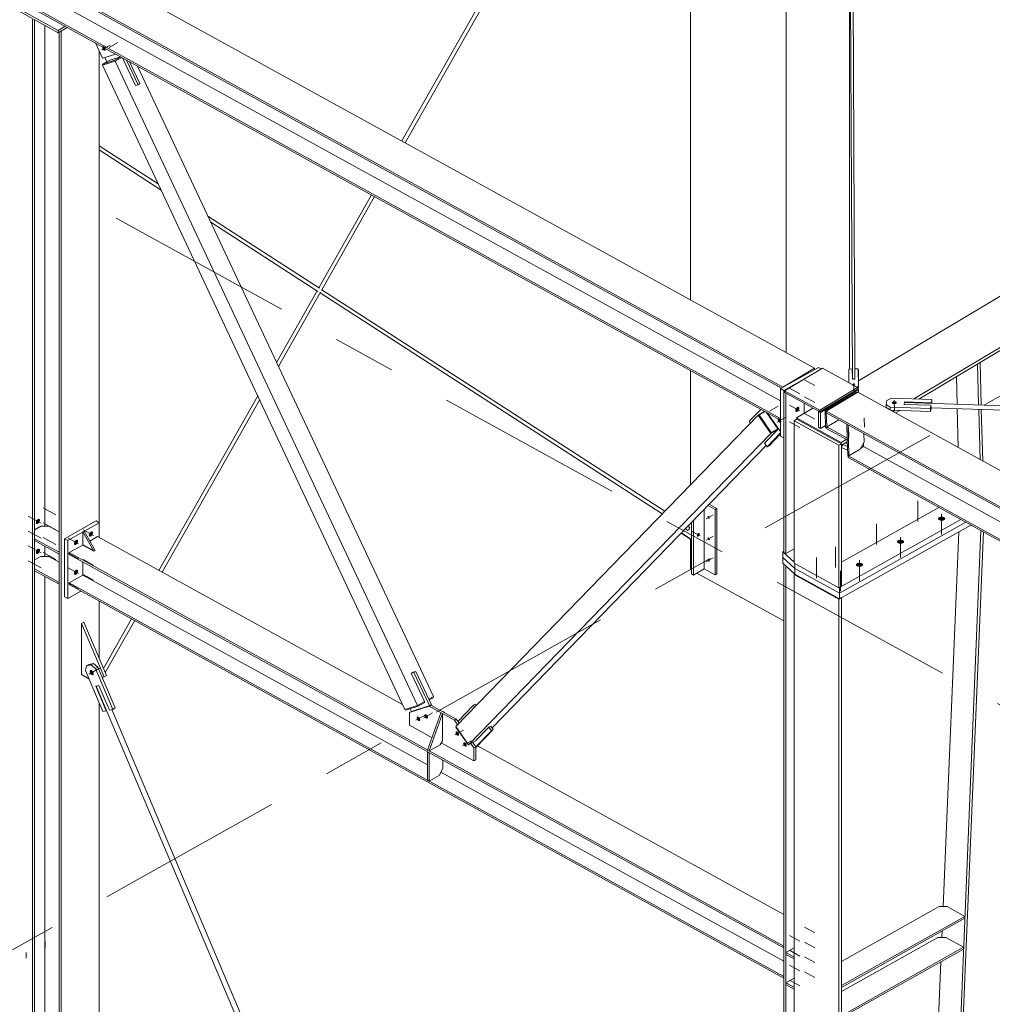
# Model space of a CAD drawing. Header units: millimetres. Extents: x -260 to 160, y -50 to 247.
# Tile 15 of 74: x -223 to -208, y 139 to 155. Entities that reach past the tile are written whole.
import ezdxf

# ---------------------------------------------------------------- set-up
doc = ezdxf.new("R2010")
doc.units = ezdxf.units.MM
for name, pattern in [('XKITLINE00', [0]), ('XKITLINE02', [4, 2, -2]), ('XKITLINE03', [6, 3, -1, 1, -1])]:
    doc.linetypes.add(name, pattern=pattern)
for name, color, linetype, lineweight in [('Element', 2, 'Continuous', 0), ('Spoina', 1, 'Continuous', 0), ('Śruba', 3, 'Continuous', 0)]:
    doc.layers.add(name, color=color, linetype=linetype, lineweight=lineweight)

msp = doc.modelspace()

# ---------------------------------------------------------------- hatches: boundary and pattern name
at = {"layer": 'Śruba'}
for points in [[(-221.828, 154.111), (-221.826, 154.104), (-221.824, 154.097), (-221.824, 154.091), (-221.824, 154.085), (-221.826, 154.08), (-221.829, 154.076), (-221.832, 154.073), (-221.837, 154.071), (-221.842, 154.071), (-221.847, 154.072), (-221.852, 154.075), (-221.858, 154.079), (-221.863, 154.083), (-221.868, 154.089), (-221.872, 154.096), (-221.875, 154.103), (-221.878, 154.11), (-221.879, 154.117), (-221.88, 154.123), (-221.879, 154.129), (-221.877, 154.134), (-221.874, 154.138), (-221.871, 154.141), (-221.867, 154.143), (-221.862, 154.143), (-221.856, 154.142), (-221.851, 154.139), (-221.845, 154.136), (-221.84, 154.131), (-221.836, 154.125), (-221.831, 154.118)], [(-209.932, 148.742), (-209.937, 148.743), (-209.941, 148.744), (-209.945, 148.746), (-209.948, 148.748), (-209.951, 148.751), (-209.952, 148.753), (-209.953, 148.756), (-209.952, 148.759), (-209.951, 148.761), (-209.949, 148.764), (-209.946, 148.766), (-209.942, 148.768), (-209.937, 148.77), (-209.933, 148.771), (-209.928, 148.771), (-209.923, 148.771), (-209.918, 148.77), (-209.914, 148.769), (-209.91, 148.767), (-209.907, 148.765), (-209.905, 148.763), (-209.903, 148.76), (-209.903, 148.757), (-209.903, 148.754), (-209.904, 148.752), (-209.907, 148.749), (-209.91, 148.747), (-209.913, 148.745), (-209.918, 148.744), (-209.922, 148.743), (-209.927, 148.742)], [(-209.289, 148.452), (-209.297, 148.453), (-209.304, 148.455), (-209.31, 148.458), (-209.315, 148.461), (-209.318, 148.465), (-209.321, 148.469), (-209.322, 148.474), (-209.321, 148.478), (-209.319, 148.482), (-209.315, 148.486), (-209.311, 148.49), (-209.305, 148.493), (-209.298, 148.495), (-209.291, 148.496), (-209.283, 148.497), (-209.275, 148.497), (-209.268, 148.496), (-209.261, 148.494), (-209.255, 148.491), (-209.25, 148.488), (-209.246, 148.484), (-209.244, 148.48), (-209.243, 148.476), (-209.244, 148.471), (-209.246, 148.467), (-209.249, 148.463), (-209.254, 148.459), (-209.26, 148.456), (-209.267, 148.454), (-209.274, 148.453), (-209.282, 148.452)], [(-210.843, 148.39), (-210.838, 148.397), (-210.832, 148.403), (-210.825, 148.407), (-210.819, 148.411), (-210.813, 148.412), (-210.807, 148.412), (-210.802, 148.41), (-210.798, 148.407), (-210.794, 148.402), (-210.792, 148.396), (-210.791, 148.389), (-210.792, 148.381), (-210.794, 148.373), (-210.796, 148.365), (-210.8, 148.356), (-210.805, 148.349), (-210.811, 148.342), (-210.817, 148.336), (-210.823, 148.331), (-210.83, 148.328), (-210.836, 148.327), (-210.841, 148.327), (-210.847, 148.329), (-210.851, 148.332), (-210.854, 148.337), (-210.856, 148.343), (-210.857, 148.35), (-210.856, 148.358), (-210.855, 148.366), (-210.852, 148.374), (-210.848, 148.383)], [(-211.085, 148.195), (-211.082, 148.188), (-211.081, 148.181), (-211.08, 148.174), (-211.081, 148.168), (-211.083, 148.163), (-211.085, 148.159), (-211.089, 148.156), (-211.093, 148.154), (-211.098, 148.154), (-211.103, 148.155), (-211.109, 148.158), (-211.114, 148.162), (-211.12, 148.167), (-211.124, 148.172), (-211.128, 148.179), (-211.132, 148.186), (-211.134, 148.193), (-211.136, 148.2), (-211.136, 148.206), (-211.135, 148.212), (-211.134, 148.217), (-211.131, 148.222), (-211.127, 148.224), (-211.123, 148.226), (-211.118, 148.226), (-211.113, 148.225), (-211.107, 148.222), (-211.102, 148.219), (-211.097, 148.214), (-211.092, 148.208), (-211.088, 148.202)], [(-222.921, 146.609), (-222.916, 146.616), (-222.91, 146.621), (-222.903, 146.626), (-222.897, 146.629), (-222.891, 146.631), (-222.885, 146.63), (-222.88, 146.629), (-222.876, 146.625), (-222.873, 146.62), (-222.871, 146.614), (-222.87, 146.607), (-222.87, 146.6), (-222.872, 146.591), (-222.875, 146.583), (-222.879, 146.575), (-222.883, 146.567), (-222.889, 146.56), (-222.895, 146.554), (-222.901, 146.55), (-222.908, 146.547), (-222.914, 146.545), (-222.92, 146.545), (-222.925, 146.547), (-222.929, 146.551), (-222.932, 146.555), (-222.934, 146.561), (-222.935, 146.568), (-222.935, 146.576), (-222.933, 146.584), (-222.93, 146.593), (-222.926, 146.601)], [(-212.22, 146.656), (-212.218, 146.651), (-212.217, 146.647), (-212.217, 146.643), (-212.218, 146.639), (-212.219, 146.636), (-212.22, 146.633), (-212.223, 146.631), (-212.225, 146.63), (-212.228, 146.63), (-212.232, 146.631), (-212.235, 146.632), (-212.239, 146.635), (-212.242, 146.638), (-212.245, 146.642), (-212.248, 146.646), (-212.25, 146.65), (-212.251, 146.655), (-212.252, 146.659), (-212.253, 146.663), (-212.252, 146.667), (-212.251, 146.67), (-212.249, 146.673), (-212.247, 146.675), (-212.244, 146.676), (-212.241, 146.676), (-212.238, 146.675), (-212.234, 146.674), (-212.231, 146.671), (-212.228, 146.668), (-212.225, 146.664), (-212.222, 146.66)], [(-208.54, 146.599), (-208.551, 146.601), (-208.561, 146.604), (-208.569, 146.608), (-208.576, 146.613), (-208.582, 146.618), (-208.585, 146.624), (-208.586, 146.631), (-208.585, 146.637), (-208.582, 146.643), (-208.576, 146.648), (-208.569, 146.653), (-208.561, 146.657), (-208.551, 146.66), (-208.54, 146.662), (-208.529, 146.662), (-208.518, 146.662), (-208.507, 146.66), (-208.497, 146.657), (-208.488, 146.653), (-208.481, 146.648), (-208.476, 146.643), (-208.473, 146.637), (-208.472, 146.631), (-208.473, 146.624), (-208.476, 146.618), (-208.481, 146.613), (-208.488, 146.608), (-208.497, 146.604), (-208.507, 146.601), (-208.518, 146.599), (-208.529, 146.599)], [(-222.079, 146.407), (-222.073, 146.414), (-222.067, 146.42), (-222.061, 146.425), (-222.054, 146.428), (-222.048, 146.429), (-222.043, 146.429), (-222.037, 146.427), (-222.033, 146.424), (-222.03, 146.419), (-222.028, 146.413), (-222.027, 146.406), (-222.028, 146.398), (-222.029, 146.39), (-222.032, 146.382), (-222.036, 146.373), (-222.041, 146.366), (-222.046, 146.359), (-222.052, 146.353), (-222.059, 146.349), (-222.065, 146.345), (-222.071, 146.344), (-222.077, 146.344), (-222.082, 146.346), (-222.086, 146.349), (-222.09, 146.354), (-222.092, 146.36), (-222.093, 146.367), (-222.092, 146.375), (-222.09, 146.383), (-222.088, 146.391), (-222.084, 146.4)], [(-212.413, 146.388), (-212.409, 146.393), (-212.405, 146.397), (-212.401, 146.4), (-212.396, 146.402), (-212.392, 146.403), (-212.388, 146.403), (-212.385, 146.402), (-212.382, 146.4), (-212.38, 146.396), (-212.378, 146.392), (-212.378, 146.387), (-212.378, 146.382), (-212.379, 146.376), (-212.381, 146.37), (-212.384, 146.365), (-212.387, 146.359), (-212.391, 146.354), (-212.395, 146.35), (-212.399, 146.347), (-212.404, 146.345), (-212.408, 146.344), (-212.412, 146.344), (-212.416, 146.346), (-212.419, 146.348), (-212.421, 146.351), (-212.422, 146.355), (-212.423, 146.36), (-212.422, 146.366), (-212.421, 146.371), (-212.419, 146.377), (-212.417, 146.383)], [(-222.315, 146.275), (-222.31, 146.282), (-222.304, 146.288), (-222.297, 146.292), (-222.291, 146.295), (-222.285, 146.297), (-222.279, 146.297), (-222.274, 146.295), (-222.27, 146.291), (-222.266, 146.287), (-222.264, 146.281), (-222.264, 146.274), (-222.264, 146.266), (-222.266, 146.258), (-222.268, 146.249), (-222.272, 146.241), (-222.277, 146.233), (-222.283, 146.226), (-222.289, 146.221), (-222.295, 146.216), (-222.302, 146.213), (-222.308, 146.211), (-222.314, 146.212), (-222.319, 146.213), (-222.323, 146.217), (-222.326, 146.222), (-222.328, 146.228), (-222.329, 146.235), (-222.328, 146.242), (-222.327, 146.251), (-222.324, 146.259), (-222.32, 146.267)], [(-212.22, 146.314), (-212.218, 146.31), (-212.217, 146.305), (-212.217, 146.301), (-212.218, 146.297), (-212.219, 146.294), (-212.22, 146.292), (-212.223, 146.29), (-212.225, 146.289), (-212.228, 146.289), (-212.232, 146.289), (-212.235, 146.291), (-212.239, 146.293), (-212.242, 146.296), (-212.245, 146.3), (-212.248, 146.304), (-212.25, 146.309), (-212.251, 146.313), (-212.252, 146.318), (-212.253, 146.322), (-212.252, 146.326), (-212.251, 146.329), (-212.249, 146.331), (-212.247, 146.333), (-212.244, 146.334), (-212.241, 146.334), (-212.238, 146.334), (-212.234, 146.332), (-212.231, 146.33), (-212.228, 146.327), (-212.225, 146.323), (-212.222, 146.319)], [(-209.194, 146.233), (-209.204, 146.235), (-209.214, 146.238), (-209.223, 146.242), (-209.23, 146.247), (-209.235, 146.252), (-209.239, 146.258), (-209.24, 146.264), (-209.239, 146.27), (-209.235, 146.276), (-209.23, 146.282), (-209.223, 146.287), (-209.214, 146.291), (-209.204, 146.294), (-209.194, 146.295), (-209.183, 146.296), (-209.171, 146.295), (-209.161, 146.294), (-209.151, 146.291), (-209.142, 146.287), (-209.135, 146.282), (-209.13, 146.276), (-209.126, 146.27), (-209.125, 146.264), (-209.126, 146.258), (-209.13, 146.252), (-209.135, 146.247), (-209.142, 146.242), (-209.151, 146.238), (-209.161, 146.235), (-209.171, 146.233), (-209.183, 146.232)], [(-222.921, 146.134), (-222.916, 146.14), (-222.91, 146.146), (-222.903, 146.151), (-222.897, 146.154), (-222.891, 146.155), (-222.885, 146.155), (-222.88, 146.153), (-222.876, 146.15), (-222.873, 146.145), (-222.871, 146.139), (-222.87, 146.132), (-222.87, 146.125), (-222.872, 146.116), (-222.875, 146.108), (-222.879, 146.1), (-222.883, 146.092), (-222.889, 146.085), (-222.895, 146.079), (-222.901, 146.075), (-222.908, 146.072), (-222.914, 146.07), (-222.92, 146.07), (-222.925, 146.072), (-222.929, 146.075), (-222.932, 146.08), (-222.934, 146.086), (-222.935, 146.093), (-222.935, 146.101), (-222.933, 146.109), (-222.93, 146.118), (-222.926, 146.126)], [(-212.22, 145.973), (-212.218, 145.968), (-212.217, 145.964), (-212.217, 145.96), (-212.218, 145.956), (-212.219, 145.953), (-212.22, 145.95), (-212.223, 145.948), (-212.225, 145.947), (-212.228, 145.947), (-212.232, 145.948), (-212.235, 145.949), (-212.239, 145.952), (-212.242, 145.955), (-212.245, 145.959), (-212.248, 145.963), (-212.25, 145.967), (-212.251, 145.972), (-212.252, 145.976), (-212.253, 145.98), (-212.252, 145.984), (-212.251, 145.987), (-212.249, 145.99), (-212.247, 145.992), (-212.244, 145.993), (-212.241, 145.993), (-212.238, 145.992), (-212.234, 145.991), (-212.231, 145.988), (-212.228, 145.985), (-212.225, 145.981), (-212.222, 145.977)], [(-222.315, 145.8), (-222.31, 145.807), (-222.304, 145.812), (-222.297, 145.817), (-222.291, 145.82), (-222.285, 145.822), (-222.279, 145.821), (-222.274, 145.82), (-222.27, 145.816), (-222.266, 145.812), (-222.264, 145.805), (-222.264, 145.798), (-222.264, 145.791), (-222.266, 145.782), (-222.268, 145.774), (-222.272, 145.766), (-222.277, 145.758), (-222.283, 145.751), (-222.289, 145.745), (-222.295, 145.741), (-222.302, 145.738), (-222.308, 145.736), (-222.314, 145.737), (-222.319, 145.738), (-222.323, 145.742), (-222.326, 145.746), (-222.328, 145.752), (-222.329, 145.759), (-222.328, 145.767), (-222.327, 145.776), (-222.324, 145.784), (-222.32, 145.792)], [(-209.847, 145.867), (-209.858, 145.869), (-209.868, 145.871), (-209.877, 145.875), (-209.884, 145.88), (-209.889, 145.886), (-209.892, 145.892), (-209.893, 145.898), (-209.892, 145.904), (-209.889, 145.91), (-209.884, 145.915), (-209.877, 145.92), (-209.868, 145.924), (-209.858, 145.927), (-209.847, 145.929), (-209.836, 145.93), (-209.825, 145.929), (-209.814, 145.927), (-209.804, 145.924), (-209.796, 145.92), (-209.789, 145.915), (-209.783, 145.91), (-209.78, 145.904), (-209.779, 145.898), (-209.78, 145.892), (-209.783, 145.886), (-209.789, 145.88), (-209.796, 145.875), (-209.804, 145.871), (-209.814, 145.869), (-209.825, 145.867), (-209.836, 145.866)], [(-222.018, 144.189), (-222.015, 144.181), (-222.013, 144.172), (-222.013, 144.165), (-222.014, 144.157), (-222.016, 144.151), (-222.019, 144.147), (-222.023, 144.143), (-222.028, 144.141), (-222.034, 144.141), (-222.04, 144.143), (-222.047, 144.146), (-222.053, 144.15), (-222.059, 144.156), (-222.065, 144.163), (-222.07, 144.17), (-222.074, 144.178), (-222.077, 144.187), (-222.078, 144.195), (-222.079, 144.203), (-222.078, 144.21), (-222.076, 144.216), (-222.073, 144.221), (-222.069, 144.224), (-222.064, 144.226), (-222.058, 144.226), (-222.052, 144.225), (-222.045, 144.222), (-222.039, 144.217), (-222.033, 144.212), (-222.027, 144.205), (-222.022, 144.197)], [(-216.826, 143.452), (-216.824, 143.445), (-216.822, 143.438), (-216.822, 143.431), (-216.823, 143.425), (-216.824, 143.42), (-216.827, 143.416), (-216.831, 143.413), (-216.835, 143.412), (-216.84, 143.412), (-216.845, 143.413), (-216.851, 143.415), (-216.856, 143.419), (-216.861, 143.424), (-216.866, 143.43), (-216.87, 143.436), (-216.873, 143.443), (-216.876, 143.45), (-216.877, 143.457), (-216.878, 143.464), (-216.877, 143.47), (-216.875, 143.475), (-216.873, 143.479), (-216.869, 143.482), (-216.865, 143.483), (-216.86, 143.484), (-216.855, 143.482), (-216.849, 143.48), (-216.844, 143.476), (-216.838, 143.471), (-216.834, 143.465), (-216.83, 143.459)], [(-216.704, 143.491), (-216.701, 143.484), (-216.7, 143.477), (-216.7, 143.47), (-216.7, 143.464), (-216.702, 143.459), (-216.705, 143.455), (-216.708, 143.452), (-216.713, 143.451), (-216.718, 143.45), (-216.723, 143.452), (-216.728, 143.454), (-216.734, 143.458), (-216.739, 143.463), (-216.744, 143.469), (-216.748, 143.475), (-216.751, 143.482), (-216.754, 143.489), (-216.755, 143.496), (-216.755, 143.503), (-216.755, 143.509), (-216.753, 143.514), (-216.75, 143.518), (-216.747, 143.521), (-216.742, 143.522), (-216.738, 143.522), (-216.732, 143.521), (-216.727, 143.519), (-216.721, 143.515), (-216.716, 143.51), (-216.711, 143.504), (-216.707, 143.498)], [(-216.209, 143.218), (-216.206, 143.211), (-216.205, 143.204), (-216.204, 143.197), (-216.205, 143.191), (-216.207, 143.186), (-216.21, 143.182), (-216.213, 143.179), (-216.217, 143.178), (-216.222, 143.178), (-216.228, 143.179), (-216.233, 143.181), (-216.238, 143.185), (-216.244, 143.19), (-216.248, 143.196), (-216.253, 143.202), (-216.256, 143.209), (-216.258, 143.216), (-216.26, 143.223), (-216.26, 143.23), (-216.26, 143.236), (-216.258, 143.241), (-216.255, 143.245), (-216.252, 143.248), (-216.247, 143.249), (-216.242, 143.25), (-216.237, 143.248), (-216.232, 143.246), (-216.226, 143.242), (-216.221, 143.237), (-216.216, 143.231), (-216.212, 143.225)], [(-216.086, 143.045), (-216.084, 143.038), (-216.083, 143.031), (-216.082, 143.024), (-216.083, 143.018), (-216.085, 143.013), (-216.087, 143.009), (-216.091, 143.006), (-216.095, 143.004), (-216.1, 143.004), (-216.105, 143.005), (-216.111, 143.008), (-216.116, 143.012), (-216.121, 143.017), (-216.126, 143.022), (-216.13, 143.029), (-216.134, 143.036), (-216.136, 143.043), (-216.138, 143.05), (-216.138, 143.056), (-216.137, 143.062), (-216.136, 143.068), (-216.133, 143.072), (-216.129, 143.074), (-216.125, 143.076), (-216.12, 143.076), (-216.115, 143.075), (-216.109, 143.072), (-216.104, 143.069), (-216.099, 143.064), (-216.094, 143.058), (-216.09, 143.052)]]:
    msp.add_hatch(color=256, dxfattribs=at).paths.add_polyline_path(points, flags=17)

# ---------------------------------------------------------------- linework, layer by layer
at = {"layer": 'Element', "linetype": 'XKITLINE00', "lineweight": 0}
for p, q in [((-237.274, 163.741), (-210.553, 149.024)), ((-237.777, 163.44), (-211.056, 148.724)), ((-237.776, 163.411), (-211.077, 148.707)), ((-237.763, 162.914), (-211.091, 148.225)), ((-237.762, 162.885), (-211.091, 148.196)), ((-209.852, 148.823), (-198.206, 155.784)), ((-212.522, 150.108), (-212.522, 155.392)), ((-211, 149.27), (-211, 155.438)), ((-209.994, 149.012), (-209.994, 155.468)), ((-209.949, 148.848), (-209.983, 155.477)), ((-209.907, 149.013), (-209.94, 155.478)), ((-208.969, 148.536), (-197.514, 155.383)), ((-208.894, 148.533), (-197.507, 155.339)), ((-217.113, 152.637), (-215.606, 155.299)), ((-217.063, 152.609), (-215.539, 155.301)), ((-222.857, 154.984), (-211.091, 148.504)), ((-223.405, 154.848), (-222.581, 154.394)), ((-223.404, 154.813), (-222.58, 154.359)), ((-222.986, 154.568), (-222.986, 122.392)), ((-222.954, 122.41), (-222.954, 154.565)), ((-222.794, 146.511), (-222.794, 154.477)), ((-222.581, 154.394), (-222.467, 154.461)), ((-222.58, 154.359), (-222.581, 154.394)), ((-222.436, 154.444), (-222.58, 154.359)), ((-222.563, 129.169), (-222.563, 154.368)), ((-222.533, 129.186), (-222.533, 154.387)), ((-221.988, 154.197), (-221.873, 153.953)), ((-221.93, 146.568), (-221.93, 154.073)), ((-221.873, 153.953), (-221.664, 154.019)), ((-221.873, 153.86), (-221.678, 153.922)), ((-221.768, 153.919), (-221.873, 153.86)), ((-221.808, 153.896), (-221.84, 153.963)), ((-221.587, 153.976), (-221.768, 153.919)), ((-221.584, 153.975), (-221.678, 153.922)), ((-221.678, 153.922), (-221.671, 153.909)), ((-221.568, 153.966), (-221.672, 153.908)), ((-221.671, 153.909), (-221.569, 153.967)), ((-221.35, 153.519), (-221.557, 153.96)), ((-221.31, 153.532), (-221.494, 153.925)), ((-221.672, 153.908), (-221.876, 153.843)), ((-221.867, 153.848), (-221.876, 153.843)), ((-221.876, 153.843), (-217.068, 143.596)), ((-221.867, 153.847), (-221.873, 153.86)), ((-221.671, 153.909), (-221.867, 153.847)), ((-216.864, 143.66), (-221.672, 153.908)), ((-221.279, 153.549), (-221.443, 153.897)), ((-216.612, 143.801), (-221.318, 153.828)), ((-221.35, 153.519), (-221.31, 153.532)), ((-221.31, 153.532), (-221.279, 153.549)), ((-221.93, 152.562), (-220.99, 151.955)), ((-221.93, 152.494), (-220.944, 151.857)), ((-218.434, 150.302), (-217.598, 151.779)), ((-218.392, 150.26), (-217.548, 151.752)), ((-220.198, 151.443), (-218.424, 150.296)), ((-220.153, 151.346), (-218.452, 150.246)), ((-219.106, 149.114), (-218.462, 150.253)), ((-219.076, 149.051), (-218.406, 150.235)), ((-218.414, 150.222), (-212.974, 146.706)), ((-218.386, 150.271), (-212.934, 146.748)), ((-207.958, 149.091), (-207.96, 149.091)), ((-207.958, 149.091), (-207.918, 149.115)), ((-207.941, 148.44), (-207.958, 149.091)), ((-207.918, 149.115), (-207.92, 149.115)), ((-207.9, 148.439), (-207.918, 149.115)), ((-212.522, 147.172), (-212.522, 148.984)), ((-210.488, 149.037), (-211.091, 148.699)), ((-211.056, 148.724), (-210.553, 149.024)), ((-211.026, 148.666), (-210.423, 149.027)), ((-210.553, 149.024), (-210.553, 149)), ((-210.445, 149.013), (-210.488, 149.037)), ((-209.865, 148.719), (-210.423, 149.027)), ((-210.004, 149.011), (-209.95, 149.012)), ((-210.003, 148.795), (-210.004, 149.011)), ((-209.95, 148.998), (-209.95, 149.012)), ((-209.95, 149.012), (-209.949, 148.848)), ((-209.907, 149.013), (-209.854, 149.014)), ((-209.907, 148.849), (-209.907, 149.013)), ((-209.853, 148.985), (-209.854, 149.014)), ((-209.854, 149.014), (-209.852, 148.738)), ((-209.852, 148.708), (-209.853, 148.985)), ((-211.041, 148.671), (-210.683, 148.871)), ((-209.949, 148.848), (-209.907, 148.849)), ((-209.937, 148.849), (-209.928, 148.852)), ((-209.928, 148.852), (-209.92, 148.849)), ((-208.283, 148.452), (-208.295, 148.891)), ((-211.091, 148.699), (-211.041, 148.671)), ((-211.091, 147.942), (-211.091, 148.699)), ((-211.056, 148.718), (-211.056, 148.724)), ((-211.041, 148.671), (-211.041, 147.914)), ((-211.038, 148.644), (-211.026, 148.651)), ((-211.038, 148.644), (-211.038, 146.095)), ((-211.008, 148.627), (-211.038, 148.644)), ((-210.468, 148.359), (-211.026, 148.666)), ((-211.026, 148.666), (-211.025, 148.637)), ((-211.025, 148.637), (-210.467, 148.329)), ((-211.008, 146.078), (-211.008, 148.627)), ((-210.468, 148.359), (-209.865, 148.719)), ((-210.467, 148.329), (-209.864, 148.69)), ((-209.851, 148.683), (-210.455, 148.322)), ((-210.384, 148.345), (-209.881, 148.645)), ((-209.861, 148.643), (-210.364, 148.343)), ((-209.881, 148.645), (-209.868, 148.638)), ((-209.852, 148.738), (-209.874, 148.725)), ((-209.864, 148.69), (-209.865, 148.719)), ((-209.864, 148.701), (-209.852, 148.708)), ((-209.864, 148.69), (-209.851, 148.683)), ((-209.861, 148.643), (-179.516, 131.931)), ((-209.852, 148.708), (-209.852, 148.738)), ((-209.851, 148.638), (-209.851, 148.683)), ((-220.977, 145.808), (-219.407, 148.582)), ((-220.927, 145.78), (-219.378, 148.518)), ((-210.715, 148.307), (-210.715, 148.466)), ((-209.412, 148.448), (-209.402, 148.51)), ((-209.41, 148.401), (-209.412, 148.448)), ((-209.347, 148.405), (-209.412, 148.448)), ((-209.402, 148.51), (-209.324, 148.548)), ((-209.324, 148.548), (-208.684, 148.526)), ((-209.126, 148.449), (-209.124, 148.458)), ((-209.126, 148.449), (-208.699, 148.434)), ((-209.124, 148.461), (-209.125, 148.449)), ((-209.122, 148.475), (-209.124, 148.461)), ((-209.121, 148.481), (-209.122, 148.475)), ((-209.121, 148.481), (-196.338, 148.037)), ((-209.12, 148.481), (-209.119, 148.489)), ((-209.119, 148.481), (-209.119, 148.489)), ((-208.692, 148.475), (-209.119, 148.489)), ((-208.684, 148.526), (-208.692, 148.475)), ((-208.692, 148.466), (-208.692, 148.475)), ((-208.685, 148.466), (-208.683, 148.479)), ((-208.683, 148.479), (-208.684, 148.526)), ((-211.59, 148.179), (-211.405, 148.369)), ((-211.344, 148.335), (-211.448, 148.277)), ((-211.339, 148.333), (-211.433, 148.28)), ((-211.132, 148.062), (-211.313, 148.318)), ((-211.091, 148.019), (-211.296, 148.309)), ((-210.835, 148.236), (-210.577, 148.39)), ((-210.455, 148.322), (-210.485, 148.339)), ((-210.485, 148.084), (-210.485, 148.339)), ((-210.467, 148.329), (-210.468, 148.359)), ((-210.455, 148.067), (-210.455, 148.322)), ((-210.376, 148.082), (-210.384, 148.345)), ((-210.384, 148.345), (-210.363, 148.334)), ((-210.364, 148.343), (-180.018, 131.63)), ((-210.364, 148.343), (-210.363, 148.313)), ((-210.357, 148.091), (-210.363, 148.334)), ((-210.363, 148.313), (-180.018, 131.601)), ((-209.41, 148.401), (-209.357, 148.365)), ((-209.346, 148.359), (-209.347, 148.405)), ((-208.707, 148.383), (-209.347, 148.405)), ((-209.343, 148.358), (-208.706, 148.336)), ((-209.303, 148.336), (-209.271, 148.355)), ((-209.262, 148.313), (-209.195, 148.353)), ((-208.699, 148.434), (-208.707, 148.383)), ((-208.706, 148.336), (-208.707, 148.383)), ((-208.706, 148.336), (-208.698, 148.387)), ((-208.698, 148.387), (-208.699, 148.434)), ((-208.698, 148.395), (-196.348, 147.966)), ((-208.265, 147.764), (-208.281, 148.381)), ((-207.917, 147.572), (-207.939, 148.369)), ((-207.876, 147.55), (-207.898, 148.367)), ((-211.448, 148.277), (-216.257, 143.326)), ((-211.57, 148.151), (-211.59, 148.179)), ((-211.244, 147.988), (-211.448, 148.277)), ((-211.439, 148.274), (-211.433, 148.28)), ((-211.439, 148.274), (-211.244, 147.996)), ((-211.433, 148.28), (-211.238, 148.003)), ((-210.834, 148.211), (-210.874, 148.189)), ((-210.874, 148.189), (-210.164, 147.798)), ((-210.874, 145.922), (-210.874, 148.189)), ((-210.834, 148.211), (-210.835, 148.236)), ((-210.835, 148.236), (-210.125, 147.845)), ((-210.124, 147.82), (-210.834, 148.211)), ((-210.357, 148.091), (-210.166, 148.205)), ((-210.03, 147.914), (-210.036, 148.133)), ((-216.053, 143.037), (-211.244, 147.988)), ((-211.345, 147.832), (-211.134, 148.05)), ((-211.091, 147.994), (-211.304, 147.774)), ((-211.274, 147.791), (-211.091, 147.98)), ((-211.244, 147.996), (-211.138, 148.056)), ((-211.134, 148.05), (-211.244, 147.988)), ((-211.238, 148.003), (-211.244, 147.996)), ((-211.132, 148.062), (-211.238, 148.003)), ((-211.138, 148.056), (-211.132, 148.062)), ((-211.138, 148.056), (-211.134, 148.05)), ((-210.455, 148.067), (-210.485, 148.084)), ((-210.377, 148.113), (-210.455, 148.067)), ((-210.376, 148.082), (-210.356, 148.071)), ((-210.356, 148.062), (-210.357, 148.091)), ((-210.357, 148.091), (-210.022, 147.907)), ((-210.356, 148.071), (-210.357, 148.091)), ((-210.021, 147.878), (-210.356, 148.062)), ((-210.016, 148.122), (-210.003, 147.629)), ((-209.763, 147.846), (-209.767, 147.985)), ((-211.304, 147.774), (-211.345, 147.832)), ((-211.091, 147.942), (-211.041, 147.914)), ((-211.041, 147.914), (-211.038, 147.915)), ((-210.124, 147.82), (-210.164, 147.798)), ((-210.125, 147.845), (-210.047, 147.892)), ((-210.125, 147.845), (-210.123, 147.798)), ((-210.124, 145.553), (-210.124, 147.82)), ((-210.124, 147.762), (-210.098, 147.813)), ((-210.123, 147.798), (-210.029, 147.855)), ((-210.098, 147.813), (-210.027, 147.781)), ((-210.098, 147.813), (-210.098, 147.813)), ((-210.063, 147.834), (-210.028, 147.819)), ((-210.023, 147.64), (-210.029, 147.882)), ((-210.022, 147.907), (-210.02, 147.908)), ((-210.022, 147.907), (-210.021, 147.878)), ((-210.019, 147.879), (-210.021, 147.878)), ((-209.824, 147.736), (-209.763, 147.846)), ((-209.771, 147.777), (-209.773, 147.829)), ((-215.68, 143.303), (-211.318, 147.794)), ((-211.304, 147.774), (-211.274, 147.791)), ((-210.164, 147.798), (-210.164, 145.531)), ((-210.124, 147.798), (-210.123, 147.798)), ((-210.025, 147.718), (-210.124, 147.762)), ((-210.003, 147.629), (-209.824, 147.736)), ((-209.816, 147.751), (-209.771, 147.777)), ((-209.771, 147.777), (-195.193, 139.748)), ((-210.023, 147.64), (-210.003, 147.629)), ((-210.015, 147.632), (-210.011, 147.634)), ((-210.014, 147.603), (-210.015, 147.632)), ((-210.015, 147.632), (-180.438, 131.343)), ((-210.014, 147.603), (-180.438, 131.314)), ((-212.306, 145.831), (-212.306, 146.777)), ((-212.133, 146.775), (-212.247, 146.838)), ((-212.226, 146.86), (-212.103, 146.792)), ((-212.103, 146.792), (-212.133, 146.775)), ((-212.133, 145.736), (-212.133, 146.775)), ((-212.103, 145.753), (-212.103, 146.792)), ((-210.124, 145.94), (-208.573, 146.809)), ((-221.977, 146.595), (-222.48, 146.313)), ((-221.927, 146.567), (-222.429, 146.285)), ((-221.977, 146.595), (-221.927, 146.567)), ((-221.927, 146.567), (-221.927, 146.331)), ((-212.507, 145.752), (-212.507, 146.57)), ((-212.477, 145.735), (-212.477, 146.601)), ((-210.154, 145.536), (-208.225, 146.618)), ((-210.154, 145.447), (-208.145, 146.573)), ((-210.154, 145.447), (-208.145, 146.573)), ((-222.954, 146.456), (-222.855, 146.511)), ((-222.855, 146.511), (-222.729, 146.512)), ((-222.729, 146.512), (-222.563, 146.42)), ((-222.168, 146.431), (-222.188, 146.42)), ((-222.188, 146.42), (-222.011, 146.114)), ((-222.188, 146.212), (-222.188, 146.42)), ((-222.168, 146.431), (-221.99, 146.126)), ((-212.67, 146.402), (-212.507, 146.296)), ((-212.669, 146.404), (-212.507, 146.299)), ((-212.605, 146.469), (-212.564, 146.442)), ((-212.576, 146.45), (-212.567, 146.449)), ((-212.567, 146.449), (-212.555, 146.453)), ((-212.566, 146.51), (-212.551, 146.5)), ((-212.565, 146.511), (-212.536, 146.492)), ((-212.564, 146.442), (-212.559, 146.452)), ((-212.555, 146.453), (-212.545, 146.464)), ((-212.543, 146.491), (-212.551, 146.5)), ((-212.536, 146.492), (-212.551, 146.5)), ((-212.545, 146.464), (-212.54, 146.478)), ((-212.54, 146.478), (-212.543, 146.491)), ((-212.541, 146.482), (-212.536, 146.492)), ((-210.154, 145.358), (-208.065, 146.529)), ((-208.533, 131.29), (-207.904, 146.441)), ((-208.505, 140.462), (-208.258, 146.421)), ((-208.495, 131.268), (-207.865, 146.42)), ((-222.564, 146.097), (-222.954, 146.311)), ((-222.954, 146.282), (-222.564, 146.067)), ((-222.48, 146.313), (-222.429, 146.285)), ((-222.48, 145.389), (-222.48, 146.313)), ((-222.429, 146.285), (-222.429, 145.361)), ((-222.077, 146.275), (-221.952, 146.345)), ((-221.952, 146.345), (-217.105, 143.675)), ((-212.522, 145.822), (-212.522, 146.306)), ((-222.794, 146.032), (-222.794, 146.193)), ((-222.564, 146.067), (-222.564, 146.097)), ((-222.564, 146.097), (-222.563, 146.097)), ((-222.404, 146.091), (-222.188, 146.212)), ((-222.404, 146.091), (-222.404, 146.063)), ((-222.404, 146.091), (-211.041, 139.833)), ((-222.011, 146.114), (-222.188, 146.212)), ((-221.99, 146.126), (-222.011, 146.114)), ((-211.053, 146.103), (-211.038, 146.112)), ((-210.874, 145.937), (-211.053, 146.103)), ((-211.053, 146.103), (-211.053, 146.014)), ((-211.038, 146.095), (-211.008, 146.078)), ((-211.008, 146.078), (-210.874, 146.153)), ((-222.954, 145.977), (-222.855, 146.032)), ((-222.855, 146.032), (-222.729, 146.032)), ((-222.729, 146.032), (-222.563, 145.941)), ((-222.564, 146.067), (-222.563, 146.067)), ((-222.404, 146.063), (-211.041, 139.805)), ((-222.186, 145.942), (-222.186, 145.734)), ((-210.864, 145.838), (-211.053, 146.014)), ((-211.053, 146.014), (-211.053, 145.925)), ((-211.053, 146.014), (-210.864, 145.838)), ((-222.564, 145.617), (-222.954, 145.832)), ((-222.954, 145.802), (-222.564, 145.587)), ((-212.522, 145.822), (-212.507, 145.814)), ((-212.477, 145.735), (-212.306, 145.831)), ((-212.306, 145.831), (-212.133, 145.736)), ((-211.053, 145.925), (-210.864, 145.749)), ((-211.038, 126.553), (-211.038, 145.911)), ((-211.008, 126.612), (-211.008, 145.883)), ((-210.874, 145.922), (-210.164, 145.531)), ((-210.864, 145.838), (-210.864, 145.916)), ((-210.864, 145.749), (-210.864, 145.838)), ((-210.864, 145.838), (-210.154, 145.447)), ((-210.864, 145.838), (-210.154, 145.447)), ((-222.794, 122.694), (-222.794, 145.714)), ((-222.186, 145.734), (-222.404, 145.611)), ((-222.186, 145.734), (-216.704, 142.715)), ((-212.507, 145.752), (-212.477, 145.735)), ((-212.421, 145.766), (-211.038, 145.005)), ((-212.133, 145.736), (-212.103, 145.753)), ((-210.864, 145.749), (-210.874, 145.744)), ((-210.874, 145.744), (-210.164, 145.353)), ((-210.874, 126.874), (-210.874, 145.744)), ((-210.864, 145.749), (-210.154, 145.358)), ((-222.564, 145.587), (-222.564, 145.617)), ((-222.564, 145.617), (-222.563, 145.617)), ((-222.564, 145.587), (-222.563, 145.588)), ((-222.429, 145.361), (-222.217, 145.48)), ((-222.404, 145.611), (-222.404, 145.583)), ((-222.404, 145.611), (-211.041, 139.353)), ((-222.404, 145.583), (-211.041, 139.325)), ((-210.164, 145.531), (-210.124, 145.553)), ((-210.154, 145.536), (-210.154, 145.447)), ((-222.48, 145.389), (-222.429, 145.361)), ((-221.93, 144.417), (-221.93, 145.322)), ((-210.164, 145.353), (-210.124, 145.375)), ((-210.164, 119.881), (-210.164, 145.353)), ((-210.154, 145.447), (-210.154, 145.358)), ((-210.124, 119.874), (-210.124, 145.375)), ((-221.859, 144.25), (-221.413, 145.037)), ((-221.831, 144.184), (-221.363, 145.01)), ((-222.171, 144.987), (-222.211, 144.964)), ((-222.211, 144.964), (-221.851, 144.114)), ((-222.211, 144.151), (-222.211, 144.964)), ((-222.171, 144.987), (-221.811, 144.137)), ((-222.145, 144.216), (-222.13, 144.29)), ((-221.87, 143.566), (-222.145, 144.216)), ((-222.09, 144.313), (-222.13, 144.29)), ((-222.13, 144.29), (-222.058, 144.305)), ((-222.018, 144.328), (-222.09, 144.313)), ((-222.018, 144.328), (-222.058, 144.305)), ((-222.058, 144.305), (-221.988, 144.249)), ((-221.948, 144.271), (-222.018, 144.328)), ((-221.948, 144.271), (-221.988, 144.249)), ((-221.988, 144.249), (-221.712, 143.598)), ((-221.948, 144.271), (-221.672, 143.621)), ((-222.09, 144.085), (-222.211, 144.151)), ((-221.851, 144.114), (-221.879, 144.109)), ((-221.876, 144.103), (-221.872, 144.11)), ((-221.811, 144.137), (-221.851, 144.114)), ((-216.934, 144.189), (-216.965, 144.173)), ((-216.924, 144.185), (-216.965, 144.173)), ((-216.965, 144.173), (-216.753, 143.722)), ((-216.894, 144.202), (-216.934, 144.189)), ((-216.924, 144.185), (-216.894, 144.202)), ((-216.676, 143.658), (-216.924, 144.185)), ((-216.639, 143.659), (-216.894, 144.202)), ((-221.931, 143.978), (-221.982, 143.967)), ((-221.982, 143.967), (-221.817, 143.577)), ((-221.975, 143.966), (-221.974, 143.969)), ((-221.966, 143.967), (-221.975, 143.966)), ((-216.528, 131.112), (-221.975, 143.966)), ((-221.95, 143.972), (-221.966, 143.967)), ((-221.939, 143.976), (-221.95, 143.972)), ((-221.765, 143.587), (-221.931, 143.978)), ((-216.686, 143.76), (-216.612, 143.801)), ((-216.68, 143.748), (-216.615, 143.784)), ((-216.615, 143.784), (-216.621, 143.796)), ((-221.93, 128.92), (-221.93, 143.707)), ((-221.712, 143.598), (-221.765, 143.587)), ((-216.472, 131.198), (-221.726, 143.596)), ((-221.672, 143.621), (-221.712, 143.598)), ((-217.068, 143.596), (-216.864, 143.66)), ((-217.052, 143.587), (-217.058, 143.599)), ((-217.052, 143.587), (-216.857, 143.649)), ((-216.992, 143.551), (-216.681, 143.649)), ((-216.984, 143.609), (-216.98, 143.606)), ((-216.962, 143.567), (-216.981, 143.609)), ((-216.651, 143.666), (-216.962, 143.567)), ((-216.753, 143.722), (-216.864, 143.66)), ((-216.857, 143.649), (-216.863, 143.661)), ((-216.857, 143.649), (-216.751, 143.708)), ((-216.751, 143.708), (-216.757, 143.72)), ((-216.681, 143.649), (-216.651, 143.666)), ((-216.681, 143.649), (-216.279, 143.427)), ((-216.249, 143.444), (-216.651, 143.666)), ((-216.223, 143.408), (-215.976, 143.663)), ((-215.976, 143.663), (-215.945, 143.68)), ((-215.956, 143.636), (-215.976, 143.663)), ((-215.932, 143.661), (-215.945, 143.68)), ((-221.817, 143.577), (-221.87, 143.566)), ((-221.817, 143.577), (-221.811, 143.58)), ((-216.992, 143.551), (-216.962, 143.567)), ((-216.992, 143.345), (-216.992, 143.551)), ((-216.493, 143.545), (-216.704, 142.952)), ((-216.678, 142.938), (-216.467, 143.531)), ((-216.493, 143.545), (-216.467, 143.531)), ((-216.467, 143.531), (-216.467, 143.1)), ((-216.462, 143.562), (-216.437, 143.548)), ((-216.279, 143.427), (-216.249, 143.444)), ((-216.228, 143.355), (-216.279, 143.427)), ((-216.204, 143.381), (-216.249, 143.444)), ((-216.992, 143.345), (-216.634, 143.148)), ((-216.053, 143.037), (-216.257, 143.326)), ((-216.254, 143.317), (-216.252, 143.319)), ((-216.058, 143.039), (-216.254, 143.317)), ((-215.731, 143.316), (-215.942, 143.099)), ((-215.938, 142.99), (-215.66, 143.276)), ((-215.701, 143.333), (-215.731, 143.316)), ((-215.69, 143.259), (-215.731, 143.316)), ((-215.66, 143.276), (-215.701, 143.333)), ((-215.69, 143.259), (-215.66, 143.276)), ((-215.938, 143.004), (-215.69, 143.259)), ((-216.505, 143.035), (-216.678, 142.938)), ((-216.467, 143.1), (-216.505, 143.035)), ((-216.487, 143.067), (-215.968, 142.781)), ((-216.056, 143.041), (-216.058, 143.039)), ((-216.058, 143.039), (-216.056, 143.041)), ((-215.942, 143.099), (-216.053, 143.037)), ((-215.968, 142.987), (-216.017, 143.057)), ((-215.938, 143.004), (-215.987, 143.074)), ((-215.968, 142.987), (-215.938, 143.004)), ((-215.968, 142.781), (-215.968, 142.987)), ((-215.938, 142.798), (-215.938, 143.004)), ((-215.911, 143.018), (-211.038, 140.334)), ((-216.704, 142.952), (-216.678, 142.938)), ((-216.704, 142.922), (-216.702, 142.923)), ((-216.678, 142.908), (-216.704, 142.922)), ((-216.704, 142.922), (-216.704, 142.473)), ((-216.677, 142.909), (-216.678, 142.908)), ((-216.678, 142.908), (-216.678, 142.459)), ((-216.523, 142.547), (-216.46, 142.656)), ((-216.46, 142.656), (-216.46, 142.789)), ((-215.968, 142.781), (-215.938, 142.798)), ((-216.678, 142.459), (-216.523, 142.547)), ((-216.493, 142.599), (-211.041, 139.596)), ((-216.704, 142.473), (-216.678, 142.459)), ((-210.124, 139.59), (-208.568, 140.462)), ((-208.568, 140.462), (-208.441, 140.462)), ((-208.441, 140.462), (-208.16, 140.307)), ((-208.16, 140.307), (-210.124, 139.206)), ((-208.16, 140.277), (-208.16, 140.307)), ((-210.124, 139.177), (-208.16, 140.277)), ((-211.038, 140.014), (-211.041, 140.013)), ((-211.041, 140.013), (-211.038, 140.011)), ((-211.041, 140.013), (-211.041, 139.089)), ((-208.525, 139.971), (-208.521, 140.075)), ((-210.124, 139.11), (-208.588, 139.971)), ((-208.588, 139.971), (-208.462, 139.971)), ((-208.462, 139.971), (-208.18, 139.816)), ((-211.006, 139.731), (-210.874, 139.805)), ((-211.006, 139.701), (-211.006, 139.731)), ((-211.006, 139.731), (-210.874, 139.659)), ((-210.874, 139.629), (-211.006, 139.701)), ((-208.18, 139.816), (-210.124, 138.727)), ((-210.124, 138.697), (-208.18, 139.786)), ((-208.18, 139.786), (-208.18, 139.816)), ((-208.825, 132.76), (-208.542, 139.584)), ((-211.006, 139.251), (-210.874, 139.325)), ((-211.006, 139.222), (-211.006, 139.251)), ((-211.006, 139.251), (-210.874, 139.179)), ((-210.874, 139.149), (-211.006, 139.222)), ((-210.124, 139.177), (-210.124, 139.206)), ((-211.041, 139.089), (-211.038, 139.088))]:
    msp.add_line(p, q, dxfattribs=at)
at = {"layer": 'Spoina', "linetype": 'XKITLINE03', "lineweight": 0}
for p, q in [((-247.974, 125.953), (-123.263, 195.846)), ((-221.657, 151.412), (36.039, 9.488))]:
    msp.add_line(p, q, dxfattribs=at)
at = {"layer": 'Śruba', "linetype": 'XKITLINE00', "lineweight": 0}
for p, q in [((-221.752, 154.163), (-221.891, 154.085)), ((-209.928, 148.784), (-209.925, 148.653)), ((-210.784, 148.347), (-210.948, 148.438)), ((-209.284, 148.515), (-209.279, 148.34)), ((-211.009, 148.246), (-211.147, 148.168)), ((-223.056, 146.672), (-222.853, 146.561)), ((-212.164, 146.692), (-212.275, 146.63)), ((-208.529, 146.705), (-208.529, 146.378)), ((-222.184, 146.455), (-222.019, 146.364)), ((-212.497, 146.427), (-212.37, 146.357)), ((-222.42, 146.323), (-222.256, 146.232)), ((-212.164, 146.351), (-212.275, 146.289)), ((-209.183, 146.338), (-209.183, 146.012)), ((-223.056, 146.197), (-222.853, 146.086)), ((-212.164, 146.009), (-212.275, 145.947)), ((-209.836, 145.972), (-209.836, 145.645)), ((-222.42, 145.847), (-222.256, 145.757)), ((-222.087, 144.16), (-221.924, 144.252)), ((-216.75, 143.503), (-216.889, 143.426)), ((-216.628, 143.542), (-216.766, 143.464)), ((-216.133, 143.269), (-216.271, 143.192)), ((-216.011, 143.096), (-216.149, 143.018))]:
    msp.add_line(p, q, dxfattribs=at)
at = {"layer": 'Śruba', "linetype": 'XKITLINE02', "lineweight": 0}
for p, q in [((-221.63, 154.201), (-221.768, 154.124)), ((-210.547, 148.747), (-210.712, 148.838)), ((-210.784, 148.614), (-210.948, 148.705)), ((-210.547, 148.48), (-210.712, 148.57)), ((-211.131, 148.419), (-211.269, 148.342)), ((-210.547, 148.212), (-210.712, 148.303)), ((-210.784, 148.08), (-210.948, 148.171)), ((-209.756, 148.084), (-209.76, 148.23)), ((-210.007, 147.934), (-210.011, 148.08)), ((-208.909, 146.914), (-208.909, 146.588)), ((-222.819, 146.805), (-222.617, 146.693)), ((-222.819, 146.567), (-222.617, 146.456)), ((-223.056, 146.435), (-222.853, 146.323)), ((-209.563, 146.548), (-209.563, 146.221)), ((-222.819, 146.33), (-222.617, 146.218)), ((-222.819, 146.092), (-222.617, 145.98)), ((-222.184, 146.217), (-222.019, 146.127)), ((-210.217, 146.182), (-210.217, 145.855)), ((-223.056, 145.96), (-222.853, 145.848)), ((-222.42, 146.085), (-222.256, 145.994)), ((-222.184, 145.98), (-222.019, 145.889)), ((-210.518, 146.013), (-210.518, 145.686)), ((-210.138, 145.803), (-210.138, 145.476)), ((-222.184, 145.742), (-222.019, 145.652)), ((-222.42, 145.61), (-222.256, 145.519)), ((-210.784, 139.914), (-210.948, 140.004)), ((-210.547, 140.046), (-210.712, 140.137)), ((-222.789, 139.901), (-222.789, 139.812)), ((-210.547, 139.808), (-210.712, 139.899)), ((-223.091, 139.732), (-223.091, 139.643)), ((-210.784, 139.676), (-210.948, 139.767)), ((-210.784, 139.438), (-210.948, 139.529)), ((-210.547, 139.571), (-210.712, 139.662)), ((-210.547, 139.333), (-210.712, 139.424)), ((-210.784, 139.201), (-210.948, 139.292))]:
    msp.add_line(p, q, dxfattribs=at)

doc.saveas('drawing.dxf')
